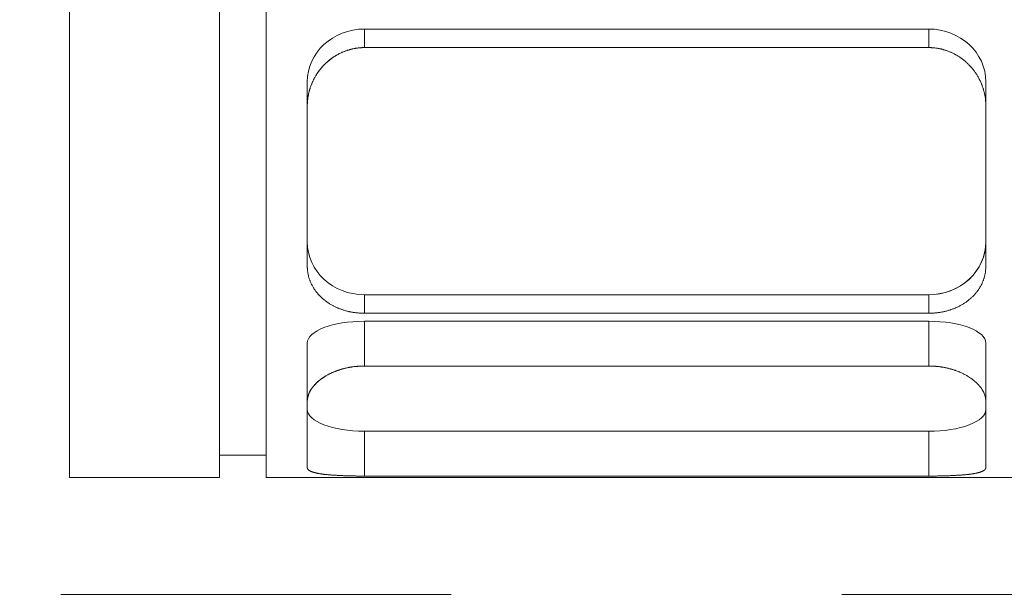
# Model space of a CAD drawing. Header units: millimetres. Extents: x 1985 to 3728, y -346 to 214.
# Tile 9 of 17: x 3577 to 3593, y 59 to 68. Entities that reach past the tile are written whole.
import ezdxf

# ---------------------------------------------------------------- set-up
doc = ezdxf.new("R2010")
doc.units = ezdxf.units.MM
doc.linetypes.add('CENTER', pattern=[50.8, 31.75, -6.35, 6.35, -6.35])
doc.layers.add('图层2', color=3, linetype='CENTER', lineweight=13)
doc.layers.add('图层7', color=4, linetype='Continuous', lineweight=13)

msp = doc.modelspace()

# ---------------------------------------------------------------- linework, layer by layer
at = {"layer": '图层2'}
msp.add_line((3031.171, 58.714), (3673.071, 58.714), dxfattribs=at)
at = {"layer": '图层7'}
for p, q in [((3577.412, 75.814), (3577.412, 60.614)), ((3579.853, 75.814), (3579.853, 60.614)), ((3580.613, 60.614), (3580.613, 75.814)), ((3591.381, 67.909), (3582.208, 67.909)), ((3582.208, 67.608), (3582.208, 67.909)), ((3591.381, 67.608), (3591.381, 67.909)), ((3591.381, 67.608), (3582.208, 67.608)), ((3581.28, 66.659), (3581.28, 67.051)), ((3592.31, 66.659), (3592.31, 67.051)), ((3581.28, 66.659), (3581.28, 64.054)), ((3592.31, 64.054), (3592.31, 66.659)), ((3582.208, 63.588), (3591.381, 63.588)), ((3582.208, 63.287), (3582.208, 63.588)), ((3591.381, 63.287), (3591.381, 63.588)), ((3582.208, 63.287), (3591.381, 63.287)), ((3591.381, 63.157), (3582.208, 63.157)), ((3582.208, 62.428), (3582.208, 63.157)), ((3591.381, 62.428), (3591.381, 63.157)), ((3581.28, 61.854), (3581.28, 62.801)), ((3592.31, 61.854), (3592.31, 62.801)), ((3591.381, 62.428), (3582.208, 62.428)), ((3581.28, 61.854), (3581.28, 60.775)), ((3592.31, 60.775), (3592.31, 61.854)), ((3582.208, 61.367), (3591.381, 61.367)), ((3582.208, 60.639), (3582.208, 61.367)), ((3591.381, 60.639), (3591.381, 61.367)), ((3579.853, 60.976), (3580.613, 60.976)), ((3577.412, 60.614), (3579.853, 60.614)), ((3580.613, 60.614), (3606.613, 60.614)), ((3582.208, 60.639), (3591.381, 60.639))]:
    msp.add_line(p, q, dxfattribs=at)
for points in [[(3582.208, 67.608), (3582.202, 67.608), (3582.189, 67.607), (3582.175, 67.607), (3582.169, 67.607), (3582.162, 67.606), (3582.149, 67.606), (3582.135, 67.605), (3582.122, 67.603), (3582.108, 67.602), (3582.095, 67.6), (3582.088, 67.599), (3582.081, 67.598), (3582.068, 67.596), (3582.054, 67.594), (3582.041, 67.592), (3582.027, 67.589), (3582.014, 67.586), (3582.007, 67.585), (3582, 67.583), (3581.987, 67.58), (3581.974, 67.576), (3581.967, 67.574), (3581.96, 67.572), (3581.947, 67.568), (3581.934, 67.564), (3581.927, 67.562), (3581.921, 67.56), (3581.907, 67.555), (3581.894, 67.55), (3581.881, 67.545), (3581.868, 67.54), (3581.856, 67.535), (3581.849, 67.532), (3581.843, 67.529), (3581.83, 67.523), (3581.817, 67.517), (3581.805, 67.511), (3581.793, 67.505), (3581.78, 67.498), (3581.774, 67.495), (3581.768, 67.492), (3581.756, 67.485), (3581.744, 67.478), (3581.732, 67.471), (3581.721, 67.463), (3581.709, 67.456), (3581.703, 67.452), (3581.698, 67.448), (3581.686, 67.44), (3581.675, 67.432), (3581.664, 67.424), (3581.653, 67.416), (3581.642, 67.407), (3581.637, 67.403), (3581.632, 67.399), (3581.621, 67.39), (3581.611, 67.381), (3581.601, 67.372), (3581.591, 67.363), (3581.581, 67.354), (3581.577, 67.35), (3581.572, 67.345), (3581.563, 67.336), (3581.553, 67.326), (3581.549, 67.322), (3581.544, 67.317), (3581.535, 67.307), (3581.526, 67.297), (3581.522, 67.293), (3581.517, 67.287), (3581.509, 67.277), (3581.5, 67.267), (3581.492, 67.257), (3581.483, 67.246), (3581.475, 67.235), (3581.471, 67.23), (3581.467, 67.224), (3581.459, 67.213), (3581.451, 67.202), (3581.443, 67.191), (3581.436, 67.179), (3581.428, 67.168), (3581.425, 67.162), (3581.421, 67.156), (3581.414, 67.144), (3581.407, 67.132), (3581.4, 67.12), (3581.394, 67.108), (3581.387, 67.096), (3581.384, 67.09), (3581.381, 67.084), (3581.375, 67.071), (3581.369, 67.059), (3581.363, 67.046), (3581.358, 67.034), (3581.352, 67.021), (3581.35, 67.014), (3581.347, 67.008), (3581.342, 66.995), (3581.337, 66.982), (3581.333, 66.969), (3581.328, 66.956), (3581.324, 66.943), (3581.322, 66.936), (3581.32, 66.93), (3581.316, 66.917), (3581.312, 66.903), (3581.311, 66.897), (3581.309, 66.89), (3581.306, 66.877), (3581.302, 66.864), (3581.301, 66.857), (3581.3, 66.85), (3581.297, 66.837), (3581.294, 66.824), (3581.292, 66.81), (3581.29, 66.797), (3581.288, 66.784), (3581.287, 66.777), (3581.286, 66.77), (3581.285, 66.757), (3581.284, 66.744), (3581.283, 66.731), (3581.282, 66.718), (3581.281, 66.705), (3581.281, 66.698), (3581.28, 66.691), (3581.28, 66.678), (3581.28, 66.666), (3581.28, 66.659)], [(3581.797, 67.507), (3581.82, 67.519), (3581.866, 67.539), (3581.913, 67.557), (3581.937, 67.565)], [(3581.937, 67.565), (3581.947, 67.568), (3581.967, 67.574), (3581.986, 67.579), (3581.996, 67.582)], [(3581.996, 67.582), (3582.007, 67.584), (3582.027, 67.589), (3582.048, 67.593), (3582.058, 67.595)], [(3582.058, 67.595), (3582.066, 67.596), (3582.082, 67.599), (3582.097, 67.601), (3582.105, 67.602)], [(3582.105, 67.602), (3582.123, 67.603), (3582.157, 67.606), (3582.191, 67.607), (3582.208, 67.608)], [(3591.381, 67.608), (3591.388, 67.608), (3591.401, 67.607), (3591.415, 67.607), (3591.421, 67.607), (3591.428, 67.606), (3591.441, 67.606), (3591.455, 67.605), (3591.468, 67.603), (3591.481, 67.602), (3591.495, 67.6), (3591.502, 67.599), (3591.508, 67.598), (3591.522, 67.596), (3591.535, 67.594), (3591.549, 67.592), (3591.562, 67.589), (3591.576, 67.586), (3591.583, 67.585), (3591.589, 67.583), (3591.603, 67.58), (3591.616, 67.576), (3591.623, 67.574), (3591.63, 67.572), (3591.643, 67.568), (3591.656, 67.564), (3591.663, 67.562), (3591.669, 67.56), (3591.682, 67.555), (3591.695, 67.55), (3591.708, 67.545), (3591.721, 67.54), (3591.734, 67.535), (3591.741, 67.532), (3591.747, 67.529), (3591.76, 67.523), (3591.772, 67.517), (3591.785, 67.511), (3591.797, 67.505), (3591.81, 67.498), (3591.816, 67.495), (3591.822, 67.492), (3591.834, 67.485), (3591.846, 67.478), (3591.858, 67.471), (3591.869, 67.463), (3591.881, 67.456), (3591.887, 67.452), (3591.892, 67.448), (3591.904, 67.44), (3591.915, 67.432), (3591.926, 67.424), (3591.937, 67.416), (3591.947, 67.407), (3591.953, 67.403), (3591.958, 67.399), (3591.968, 67.39), (3591.979, 67.381), (3591.989, 67.372), (3591.999, 67.363), (3592.008, 67.354), (3592.013, 67.35), (3592.018, 67.345), (3592.027, 67.336), (3592.036, 67.326), (3592.041, 67.322), (3592.046, 67.317), (3592.055, 67.307), (3592.064, 67.297), (3592.068, 67.293), (3592.072, 67.287), (3592.081, 67.277), (3592.09, 67.267), (3592.098, 67.257), (3592.107, 67.246), (3592.115, 67.235), (3592.119, 67.23), (3592.123, 67.224), (3592.131, 67.213), (3592.139, 67.202), (3592.146, 67.191), (3592.154, 67.179), (3592.161, 67.168), (3592.165, 67.162), (3592.169, 67.156), (3592.176, 67.144), (3592.183, 67.132), (3592.19, 67.12), (3592.196, 67.108), (3592.203, 67.096), (3592.206, 67.09), (3592.209, 67.084), (3592.215, 67.071), (3592.221, 67.059), (3592.227, 67.046), (3592.232, 67.034), (3592.238, 67.021), (3592.24, 67.014), (3592.243, 67.008), (3592.248, 66.995), (3592.253, 66.982), (3592.257, 66.969), (3592.262, 66.956), (3592.266, 66.943), (3592.268, 66.936), (3592.27, 66.93), (3592.274, 66.917), (3592.277, 66.903), (3592.279, 66.897), (3592.281, 66.89), (3592.284, 66.877), (3592.287, 66.864), (3592.289, 66.857), (3592.29, 66.85), (3592.293, 66.837), (3592.295, 66.824), (3592.298, 66.81), (3592.3, 66.797), (3592.302, 66.784), (3592.303, 66.777), (3592.303, 66.77), (3592.305, 66.757), (3592.306, 66.744), (3592.307, 66.731), (3592.308, 66.718), (3592.309, 66.705), (3592.309, 66.698), (3592.309, 66.691), (3592.31, 66.678), (3592.31, 66.666), (3592.31, 66.659)], [(3592.31, 66.659), (3592.31, 66.666), (3592.31, 66.678), (3592.309, 66.691), (3592.309, 66.698), (3592.309, 66.705), (3592.308, 66.718), (3592.307, 66.731), (3592.306, 66.744), (3592.305, 66.757), (3592.303, 66.77), (3592.303, 66.777), (3592.302, 66.784), (3592.3, 66.797), (3592.298, 66.81), (3592.295, 66.824), (3592.293, 66.837), (3592.29, 66.85), (3592.289, 66.857), (3592.287, 66.864), (3592.284, 66.877), (3592.281, 66.89), (3592.279, 66.897), (3592.277, 66.903), (3592.274, 66.917), (3592.27, 66.93), (3592.268, 66.936), (3592.266, 66.943), (3592.262, 66.956), (3592.257, 66.969), (3592.253, 66.982), (3592.248, 66.995), (3592.243, 67.008), (3592.24, 67.014), (3592.238, 67.021), (3592.232, 67.034), (3592.227, 67.046), (3592.221, 67.059), (3592.215, 67.071), (3592.209, 67.084), (3592.206, 67.09), (3592.203, 67.096), (3592.196, 67.108), (3592.19, 67.12), (3592.183, 67.132), (3592.176, 67.144), (3592.169, 67.156), (3592.165, 67.162), (3592.161, 67.168), (3592.154, 67.179), (3592.146, 67.191), (3592.139, 67.202), (3592.131, 67.213), (3592.123, 67.224), (3592.119, 67.23), (3592.115, 67.235), (3592.107, 67.246), (3592.098, 67.257), (3592.09, 67.267), (3592.081, 67.277), (3592.072, 67.287), (3592.068, 67.293), (3592.064, 67.297), (3592.055, 67.307), (3592.046, 67.317), (3592.041, 67.322), (3592.036, 67.326), (3592.027, 67.336), (3592.018, 67.345), (3592.013, 67.35), (3592.008, 67.354), (3591.999, 67.363), (3591.989, 67.372), (3591.979, 67.381), (3591.968, 67.39), (3591.958, 67.399), (3591.953, 67.403), (3591.947, 67.407), (3591.937, 67.416), (3591.926, 67.424), (3591.915, 67.432), (3591.904, 67.44), (3591.892, 67.448), (3591.887, 67.452), (3591.881, 67.456), (3591.869, 67.463), (3591.858, 67.471), (3591.846, 67.478), (3591.834, 67.485), (3591.822, 67.492), (3591.816, 67.495), (3591.81, 67.498), (3591.797, 67.505), (3591.785, 67.511), (3591.772, 67.517), (3591.76, 67.523), (3591.747, 67.529), (3591.741, 67.532), (3591.734, 67.535), (3591.721, 67.54), (3591.708, 67.545), (3591.695, 67.55), (3591.682, 67.555), (3591.669, 67.56), (3591.663, 67.562), (3591.656, 67.564), (3591.643, 67.568), (3591.63, 67.572), (3591.623, 67.574), (3591.616, 67.576), (3591.603, 67.58), (3591.589, 67.583), (3591.583, 67.585), (3591.576, 67.586), (3591.562, 67.589), (3591.549, 67.592), (3591.535, 67.594), (3591.522, 67.596), (3591.508, 67.598), (3591.502, 67.599), (3591.495, 67.6), (3591.481, 67.602), (3591.468, 67.603), (3591.455, 67.605), (3591.441, 67.606), (3591.428, 67.606), (3591.421, 67.607), (3591.415, 67.607), (3591.401, 67.607), (3591.388, 67.608), (3591.381, 67.608)], [(3581.614, 67.383), (3581.633, 67.4), (3581.674, 67.432), (3581.717, 67.461), (3581.74, 67.475)], [(3581.74, 67.475), (3581.749, 67.481), (3581.768, 67.492), (3581.787, 67.502), (3581.797, 67.507)], [(3581.368, 67.057), (3581.371, 67.063), (3581.377, 67.075), (3581.382, 67.086), (3581.385, 67.092), (3581.388, 67.098), (3581.394, 67.109), (3581.4, 67.121), (3581.407, 67.132), (3581.413, 67.143), (3581.42, 67.154), (3581.423, 67.16), (3581.427, 67.165), (3581.434, 67.176), (3581.441, 67.187), (3581.448, 67.198), (3581.455, 67.208), (3581.463, 67.219), (3581.466, 67.224), (3581.47, 67.229), (3581.478, 67.239), (3581.486, 67.249), (3581.49, 67.254)], [(3581.49, 67.254), (3581.509, 67.277), (3581.549, 67.322), (3581.591, 67.363), (3581.614, 67.383)], [(3581.289, 66.792), (3581.29, 66.798), (3581.292, 66.811), (3581.294, 66.823), (3581.295, 66.829), (3581.297, 66.835), (3581.299, 66.848), (3581.302, 66.86), (3581.305, 66.873), (3581.308, 66.885), (3581.311, 66.898), (3581.312, 66.904), (3581.314, 66.91), (3581.318, 66.923), (3581.321, 66.935), (3581.325, 66.947), (3581.329, 66.959), (3581.333, 66.972), (3581.336, 66.978), (3581.338, 66.984), (3581.342, 66.996), (3581.347, 67.008), (3581.349, 67.014)], [(3581.349, 67.014), (3581.35, 67.014), (3581.35, 67.014), (3581.35, 67.015), (3581.35, 67.015)], [(3581.35, 67.015), (3581.353, 67.022), (3581.359, 67.036), (3581.365, 67.05), (3581.368, 67.057)], [(3581.28, 66.681), (3581.281, 66.699), (3581.283, 66.736), (3581.287, 66.773), (3581.289, 66.792)], [(3581.28, 66.659), (3581.28, 66.663), (3581.28, 66.67), (3581.28, 66.677), (3581.28, 66.681)], [(3582.208, 63.287), (3582.202, 63.287), (3582.189, 63.287), (3582.175, 63.287), (3582.169, 63.287), (3582.162, 63.288), (3582.149, 63.288), (3582.135, 63.289), (3582.122, 63.29), (3582.108, 63.291), (3582.095, 63.292), (3582.088, 63.293), (3582.081, 63.294), (3582.068, 63.295), (3582.054, 63.297), (3582.041, 63.299), (3582.027, 63.301), (3582.014, 63.303), (3582.007, 63.304), (3582, 63.306), (3581.987, 63.308), (3581.974, 63.311), (3581.967, 63.312), (3581.96, 63.314), (3581.947, 63.317), (3581.934, 63.32), (3581.927, 63.322), (3581.921, 63.323), (3581.907, 63.327), (3581.894, 63.331), (3581.881, 63.334), (3581.868, 63.338), (3581.856, 63.343), (3581.849, 63.345), (3581.843, 63.347), (3581.83, 63.351), (3581.817, 63.356), (3581.805, 63.361), (3581.793, 63.366), (3581.78, 63.371), (3581.774, 63.373), (3581.768, 63.376), (3581.756, 63.381), (3581.744, 63.387), (3581.732, 63.392), (3581.721, 63.398), (3581.709, 63.404), (3581.703, 63.407), (3581.698, 63.41), (3581.686, 63.416), (3581.675, 63.422), (3581.664, 63.429), (3581.653, 63.435), (3581.642, 63.442), (3581.637, 63.445), (3581.632, 63.448), (3581.621, 63.455), (3581.611, 63.462), (3581.601, 63.469), (3581.591, 63.476), (3581.581, 63.483), (3581.577, 63.487), (3581.572, 63.49), (3581.563, 63.498), (3581.553, 63.505), (3581.549, 63.509), (3581.544, 63.513), (3581.535, 63.52), (3581.526, 63.528), (3581.522, 63.532), (3581.517, 63.536), (3581.509, 63.544), (3581.5, 63.552), (3581.492, 63.561), (3581.483, 63.569), (3581.475, 63.578), (3581.471, 63.582), (3581.467, 63.586), (3581.459, 63.595), (3581.451, 63.604), (3581.443, 63.613), (3581.436, 63.622), (3581.428, 63.632), (3581.425, 63.636), (3581.421, 63.641), (3581.414, 63.651), (3581.407, 63.66), (3581.4, 63.67), (3581.394, 63.68), (3581.387, 63.69), (3581.384, 63.695), (3581.381, 63.7), (3581.375, 63.71), (3581.369, 63.72), (3581.363, 63.73), (3581.358, 63.741), (3581.352, 63.751), (3581.35, 63.756), (3581.347, 63.762), (3581.342, 63.772), (3581.337, 63.783), (3581.333, 63.794), (3581.328, 63.804), (3581.324, 63.815), (3581.322, 63.821), (3581.32, 63.826), (3581.316, 63.837), (3581.312, 63.848), (3581.311, 63.854), (3581.309, 63.859), (3581.306, 63.87), (3581.302, 63.881), (3581.301, 63.887), (3581.3, 63.892), (3581.297, 63.903), (3581.294, 63.915), (3581.292, 63.926), (3581.29, 63.937), (3581.288, 63.948), (3581.287, 63.954), (3581.286, 63.959), (3581.285, 63.971), (3581.284, 63.982), (3581.283, 63.993), (3581.282, 64.004), (3581.281, 64.015), (3581.281, 64.021), (3581.28, 64.026), (3581.28, 64.037), (3581.28, 64.048), (3581.28, 64.054)], [(3581.28, 64.054), (3581.28, 64.048), (3581.28, 64.037), (3581.28, 64.026), (3581.281, 64.021), (3581.281, 64.015), (3581.282, 64.004), (3581.283, 63.993), (3581.284, 63.982), (3581.285, 63.971), (3581.286, 63.959), (3581.287, 63.954), (3581.288, 63.948), (3581.29, 63.937), (3581.292, 63.926), (3581.294, 63.915), (3581.297, 63.903), (3581.3, 63.892), (3581.301, 63.887), (3581.302, 63.881), (3581.306, 63.87), (3581.309, 63.859), (3581.311, 63.854), (3581.312, 63.848), (3581.316, 63.837), (3581.32, 63.826), (3581.322, 63.821), (3581.324, 63.815), (3581.328, 63.804), (3581.333, 63.794), (3581.337, 63.783), (3581.342, 63.772), (3581.347, 63.762), (3581.35, 63.756), (3581.352, 63.751), (3581.358, 63.741), (3581.363, 63.73), (3581.369, 63.72), (3581.375, 63.71), (3581.381, 63.7), (3581.384, 63.695), (3581.387, 63.69), (3581.394, 63.68), (3581.4, 63.67), (3581.407, 63.66), (3581.414, 63.651), (3581.421, 63.641), (3581.425, 63.636), (3581.428, 63.632), (3581.436, 63.622), (3581.443, 63.613), (3581.451, 63.604), (3581.459, 63.595), (3581.467, 63.586), (3581.471, 63.582), (3581.475, 63.578), (3581.483, 63.569), (3581.492, 63.561), (3581.5, 63.552), (3581.509, 63.544), (3581.517, 63.536), (3581.522, 63.532), (3581.526, 63.528), (3581.535, 63.52), (3581.544, 63.513), (3581.549, 63.509), (3581.553, 63.505), (3581.563, 63.498), (3581.572, 63.49), (3581.577, 63.487), (3581.581, 63.483), (3581.591, 63.476), (3581.601, 63.469), (3581.611, 63.462), (3581.621, 63.455), (3581.632, 63.448), (3581.637, 63.445), (3581.642, 63.442), (3581.653, 63.435), (3581.664, 63.429), (3581.675, 63.422), (3581.686, 63.416), (3581.698, 63.41), (3581.703, 63.407), (3581.709, 63.404), (3581.721, 63.398), (3581.732, 63.392), (3581.744, 63.387), (3581.756, 63.381), (3581.768, 63.376), (3581.774, 63.373), (3581.78, 63.371), (3581.793, 63.366), (3581.805, 63.361), (3581.817, 63.356), (3581.83, 63.351), (3581.843, 63.347), (3581.849, 63.345), (3581.856, 63.343), (3581.868, 63.338), (3581.881, 63.334), (3581.894, 63.331), (3581.907, 63.327), (3581.921, 63.323), (3581.927, 63.322), (3581.934, 63.32), (3581.947, 63.317), (3581.96, 63.314), (3581.967, 63.312), (3581.974, 63.311), (3581.987, 63.308), (3582, 63.306), (3582.007, 63.304), (3582.014, 63.303), (3582.027, 63.301), (3582.041, 63.299), (3582.054, 63.297), (3582.068, 63.295), (3582.081, 63.294), (3582.088, 63.293), (3582.095, 63.292), (3582.108, 63.291), (3582.122, 63.29), (3582.135, 63.289), (3582.149, 63.288), (3582.162, 63.288), (3582.169, 63.287), (3582.175, 63.287), (3582.189, 63.287), (3582.202, 63.287), (3582.208, 63.287)], [(3592.31, 64.054), (3592.31, 64.048), (3592.31, 64.037), (3592.309, 64.026), (3592.309, 64.021), (3592.309, 64.015), (3592.308, 64.004), (3592.307, 63.993), (3592.306, 63.982), (3592.305, 63.971), (3592.303, 63.959), (3592.303, 63.954), (3592.302, 63.948), (3592.3, 63.937), (3592.298, 63.926), (3592.295, 63.915), (3592.293, 63.903), (3592.29, 63.892), (3592.289, 63.887), (3592.287, 63.881), (3592.284, 63.87), (3592.281, 63.859), (3592.279, 63.854), (3592.277, 63.848), (3592.274, 63.837), (3592.27, 63.826), (3592.268, 63.821), (3592.266, 63.815), (3592.262, 63.804), (3592.257, 63.794), (3592.253, 63.783), (3592.248, 63.772), (3592.243, 63.762), (3592.24, 63.756), (3592.238, 63.751), (3592.232, 63.741), (3592.227, 63.73), (3592.221, 63.72), (3592.215, 63.71), (3592.209, 63.7), (3592.206, 63.695), (3592.203, 63.69), (3592.196, 63.68), (3592.19, 63.67), (3592.183, 63.66), (3592.176, 63.651), (3592.169, 63.641), (3592.165, 63.636), (3592.161, 63.632), (3592.154, 63.622), (3592.146, 63.613), (3592.139, 63.604), (3592.131, 63.595), (3592.123, 63.586), (3592.119, 63.582), (3592.115, 63.578), (3592.107, 63.569), (3592.098, 63.561), (3592.09, 63.552), (3592.081, 63.544), (3592.072, 63.536), (3592.068, 63.532), (3592.064, 63.528), (3592.055, 63.52), (3592.046, 63.513), (3592.041, 63.509), (3592.036, 63.505), (3592.027, 63.498), (3592.018, 63.49), (3592.013, 63.487), (3592.008, 63.483), (3591.999, 63.476), (3591.989, 63.469), (3591.979, 63.462), (3591.968, 63.455), (3591.958, 63.448), (3591.953, 63.445), (3591.947, 63.442), (3591.937, 63.435), (3591.926, 63.429), (3591.915, 63.422), (3591.904, 63.416), (3591.892, 63.41), (3591.887, 63.407), (3591.881, 63.404), (3591.869, 63.398), (3591.858, 63.392), (3591.846, 63.387), (3591.834, 63.381), (3591.822, 63.376), (3591.816, 63.373), (3591.81, 63.371), (3591.797, 63.366), (3591.785, 63.361), (3591.772, 63.356), (3591.76, 63.351), (3591.747, 63.347), (3591.741, 63.345), (3591.734, 63.343), (3591.721, 63.338), (3591.708, 63.334), (3591.695, 63.331), (3591.682, 63.327), (3591.669, 63.323), (3591.663, 63.322), (3591.656, 63.32), (3591.643, 63.317), (3591.63, 63.314), (3591.623, 63.312), (3591.616, 63.311), (3591.603, 63.308), (3591.589, 63.306), (3591.583, 63.304), (3591.576, 63.303), (3591.562, 63.301), (3591.549, 63.299), (3591.535, 63.297), (3591.522, 63.295), (3591.508, 63.294), (3591.502, 63.293), (3591.495, 63.292), (3591.481, 63.291), (3591.468, 63.29), (3591.455, 63.289), (3591.441, 63.288), (3591.428, 63.288), (3591.421, 63.287), (3591.415, 63.287), (3591.401, 63.287), (3591.388, 63.287), (3591.381, 63.287)], [(3591.381, 63.287), (3591.388, 63.287), (3591.401, 63.287), (3591.415, 63.287), (3591.421, 63.287), (3591.428, 63.288), (3591.441, 63.288), (3591.455, 63.289), (3591.468, 63.29), (3591.481, 63.291), (3591.495, 63.292), (3591.502, 63.293), (3591.508, 63.294), (3591.522, 63.295), (3591.535, 63.297), (3591.549, 63.299), (3591.562, 63.301), (3591.576, 63.303), (3591.583, 63.304), (3591.589, 63.306), (3591.603, 63.308), (3591.616, 63.311), (3591.623, 63.312), (3591.63, 63.314), (3591.643, 63.317), (3591.656, 63.32), (3591.663, 63.322), (3591.669, 63.323), (3591.682, 63.327), (3591.695, 63.331), (3591.708, 63.334), (3591.721, 63.338), (3591.734, 63.343), (3591.741, 63.345), (3591.747, 63.347), (3591.76, 63.351), (3591.772, 63.356), (3591.785, 63.361), (3591.797, 63.366), (3591.81, 63.371), (3591.816, 63.373), (3591.822, 63.376), (3591.834, 63.381), (3591.846, 63.387), (3591.858, 63.392), (3591.869, 63.398), (3591.881, 63.404), (3591.887, 63.407), (3591.892, 63.41), (3591.904, 63.416), (3591.915, 63.422), (3591.926, 63.429), (3591.937, 63.435), (3591.947, 63.442), (3591.953, 63.445), (3591.958, 63.448), (3591.968, 63.455), (3591.979, 63.462), (3591.989, 63.469), (3591.999, 63.476), (3592.008, 63.483), (3592.013, 63.487), (3592.018, 63.49), (3592.027, 63.498), (3592.036, 63.505), (3592.041, 63.509), (3592.046, 63.513), (3592.055, 63.52), (3592.064, 63.528), (3592.068, 63.532), (3592.072, 63.536), (3592.081, 63.544), (3592.09, 63.552), (3592.098, 63.561), (3592.107, 63.569), (3592.115, 63.578), (3592.119, 63.582), (3592.123, 63.586), (3592.131, 63.595), (3592.139, 63.604), (3592.146, 63.613), (3592.154, 63.622), (3592.161, 63.632), (3592.165, 63.636), (3592.169, 63.641), (3592.176, 63.651), (3592.183, 63.66), (3592.19, 63.67), (3592.196, 63.68), (3592.203, 63.69), (3592.206, 63.695), (3592.209, 63.7), (3592.215, 63.71), (3592.221, 63.72), (3592.227, 63.73), (3592.232, 63.741), (3592.238, 63.751), (3592.24, 63.756), (3592.243, 63.762), (3592.248, 63.772), (3592.253, 63.783), (3592.257, 63.794), (3592.262, 63.804), (3592.266, 63.815), (3592.268, 63.821), (3592.27, 63.826), (3592.274, 63.837), (3592.277, 63.848), (3592.279, 63.854), (3592.281, 63.859), (3592.284, 63.87), (3592.287, 63.881), (3592.289, 63.887), (3592.29, 63.892), (3592.293, 63.903), (3592.295, 63.915), (3592.298, 63.926), (3592.3, 63.937), (3592.302, 63.948), (3592.303, 63.954), (3592.303, 63.959), (3592.305, 63.971), (3592.306, 63.982), (3592.307, 63.993), (3592.308, 64.004), (3592.309, 64.015), (3592.309, 64.021), (3592.309, 64.026), (3592.31, 64.037), (3592.31, 64.048), (3592.31, 64.054)], [(3582.208, 62.428), (3582.202, 62.428), (3582.189, 62.428), (3582.175, 62.428), (3582.169, 62.428), (3582.162, 62.428), (3582.149, 62.427), (3582.135, 62.427), (3582.122, 62.426), (3582.108, 62.425), (3582.095, 62.424), (3582.088, 62.423), (3582.081, 62.423), (3582.068, 62.421), (3582.054, 62.42), (3582.041, 62.418), (3582.027, 62.416), (3582.014, 62.414), (3582.007, 62.413), (3582, 62.412), (3581.987, 62.41), (3581.974, 62.408), (3581.967, 62.407), (3581.96, 62.406), (3581.947, 62.403), (3581.934, 62.4), (3581.927, 62.399), (3581.921, 62.397), (3581.907, 62.395), (3581.894, 62.391), (3581.881, 62.388), (3581.868, 62.385), (3581.856, 62.381), (3581.849, 62.38), (3581.843, 62.378), (3581.83, 62.374), (3581.817, 62.37), (3581.805, 62.366), (3581.793, 62.362), (3581.78, 62.358), (3581.774, 62.356), (3581.768, 62.354), (3581.756, 62.349), (3581.744, 62.345), (3581.732, 62.34), (3581.721, 62.335), (3581.709, 62.331), (3581.703, 62.328), (3581.698, 62.326), (3581.686, 62.321), (3581.675, 62.316), (3581.664, 62.311), (3581.653, 62.305), (3581.642, 62.3), (3581.637, 62.297), (3581.632, 62.295), (3581.621, 62.289), (3581.611, 62.284), (3581.601, 62.278), (3581.591, 62.272), (3581.581, 62.267), (3581.577, 62.264), (3581.572, 62.261), (3581.563, 62.255), (3581.553, 62.249), (3581.549, 62.246), (3581.544, 62.243), (3581.535, 62.237), (3581.526, 62.231), (3581.522, 62.228), (3581.517, 62.225), (3581.509, 62.219), (3581.5, 62.212), (3581.492, 62.206), (3581.483, 62.199), (3581.475, 62.193), (3581.471, 62.189), (3581.467, 62.186), (3581.459, 62.179), (3581.451, 62.173), (3581.443, 62.166), (3581.436, 62.159), (3581.428, 62.152), (3581.425, 62.148), (3581.421, 62.144), (3581.414, 62.137), (3581.407, 62.13), (3581.4, 62.123), (3581.394, 62.115), (3581.387, 62.108), (3581.384, 62.104), (3581.381, 62.101), (3581.375, 62.093), (3581.369, 62.086), (3581.363, 62.078), (3581.358, 62.071), (3581.352, 62.063), (3581.35, 62.059), (3581.347, 62.055), (3581.342, 62.048), (3581.337, 62.04), (3581.333, 62.033), (3581.328, 62.025), (3581.324, 62.017), (3581.322, 62.013), (3581.32, 62.009), (3581.316, 62.002), (3581.312, 61.994), (3581.311, 61.99), (3581.309, 61.986), (3581.306, 61.979), (3581.302, 61.971), (3581.301, 61.967), (3581.3, 61.963), (3581.297, 61.955), (3581.294, 61.948), (3581.292, 61.94), (3581.29, 61.932), (3581.288, 61.925), (3581.287, 61.921), (3581.286, 61.917), (3581.285, 61.91), (3581.284, 61.902), (3581.283, 61.895), (3581.282, 61.887), (3581.281, 61.88), (3581.281, 61.876), (3581.28, 61.873), (3581.28, 61.865), (3581.28, 61.858), (3581.28, 61.854)], [(3582.058, 62.42), (3582.066, 62.421), (3582.081, 62.423), (3582.097, 62.424), (3582.104, 62.425)], [(3582.104, 62.425), (3582.114, 62.425), (3582.134, 62.426), (3582.154, 62.427), (3582.164, 62.428)], [(3582.164, 62.428), (3582.171, 62.428), (3582.186, 62.428), (3582.201, 62.428), (3582.208, 62.428)], [(3591.381, 62.428), (3591.388, 62.428), (3591.401, 62.428), (3591.415, 62.428), (3591.421, 62.428), (3591.428, 62.428), (3591.441, 62.427), (3591.455, 62.427), (3591.468, 62.426), (3591.481, 62.425), (3591.495, 62.424), (3591.502, 62.423), (3591.508, 62.423), (3591.522, 62.421), (3591.535, 62.42), (3591.549, 62.418), (3591.562, 62.416), (3591.576, 62.414), (3591.583, 62.413), (3591.589, 62.412), (3591.603, 62.41), (3591.616, 62.408), (3591.623, 62.407), (3591.63, 62.406), (3591.643, 62.403), (3591.656, 62.4), (3591.663, 62.399), (3591.669, 62.397), (3591.682, 62.395), (3591.695, 62.391), (3591.708, 62.388), (3591.721, 62.385), (3591.734, 62.381), (3591.741, 62.38), (3591.747, 62.378), (3591.76, 62.374), (3591.772, 62.37), (3591.785, 62.366), (3591.797, 62.362), (3591.81, 62.358), (3591.816, 62.356), (3591.822, 62.354), (3591.834, 62.349), (3591.846, 62.345), (3591.858, 62.34), (3591.869, 62.335), (3591.881, 62.331), (3591.887, 62.328), (3591.892, 62.326), (3591.904, 62.321), (3591.915, 62.316), (3591.926, 62.311), (3591.937, 62.305), (3591.947, 62.3), (3591.953, 62.297), (3591.958, 62.295), (3591.968, 62.289), (3591.979, 62.284), (3591.989, 62.278), (3591.999, 62.272), (3592.008, 62.267), (3592.013, 62.264), (3592.018, 62.261), (3592.027, 62.255), (3592.036, 62.249), (3592.041, 62.246), (3592.046, 62.243), (3592.055, 62.237), (3592.064, 62.231), (3592.068, 62.228), (3592.072, 62.225), (3592.081, 62.219), (3592.09, 62.212), (3592.098, 62.206), (3592.107, 62.199), (3592.115, 62.193), (3592.119, 62.189), (3592.123, 62.186), (3592.131, 62.179), (3592.139, 62.173), (3592.146, 62.166), (3592.154, 62.159), (3592.161, 62.152), (3592.165, 62.148), (3592.169, 62.144), (3592.176, 62.137), (3592.183, 62.13), (3592.19, 62.123), (3592.196, 62.115), (3592.203, 62.108), (3592.206, 62.104), (3592.209, 62.101), (3592.215, 62.093), (3592.221, 62.086), (3592.227, 62.078), (3592.232, 62.071), (3592.238, 62.063), (3592.24, 62.059), (3592.243, 62.055), (3592.248, 62.048), (3592.253, 62.04), (3592.257, 62.033), (3592.262, 62.025), (3592.266, 62.017), (3592.268, 62.013), (3592.27, 62.009), (3592.274, 62.002), (3592.277, 61.994), (3592.279, 61.99), (3592.281, 61.986), (3592.284, 61.979), (3592.287, 61.971), (3592.289, 61.967), (3592.29, 61.963), (3592.293, 61.955), (3592.295, 61.948), (3592.298, 61.94), (3592.3, 61.932), (3592.302, 61.925), (3592.303, 61.921), (3592.303, 61.917), (3592.305, 61.91), (3592.306, 61.902), (3592.307, 61.895), (3592.308, 61.887), (3592.309, 61.88), (3592.309, 61.876), (3592.309, 61.873), (3592.31, 61.865), (3592.31, 61.858), (3592.31, 61.854)], [(3592.31, 61.854), (3592.31, 61.858), (3592.31, 61.865), (3592.309, 61.873), (3592.309, 61.876), (3592.309, 61.88), (3592.308, 61.887), (3592.307, 61.895), (3592.306, 61.902), (3592.305, 61.91), (3592.303, 61.917), (3592.303, 61.921), (3592.302, 61.925), (3592.3, 61.932), (3592.298, 61.94), (3592.295, 61.948), (3592.293, 61.955), (3592.29, 61.963), (3592.289, 61.967), (3592.287, 61.971), (3592.284, 61.979), (3592.281, 61.986), (3592.279, 61.99), (3592.277, 61.994), (3592.274, 62.002), (3592.27, 62.009), (3592.268, 62.013), (3592.266, 62.017), (3592.262, 62.025), (3592.257, 62.033), (3592.253, 62.04), (3592.248, 62.048), (3592.243, 62.055), (3592.24, 62.059), (3592.238, 62.063), (3592.232, 62.071), (3592.227, 62.078), (3592.221, 62.086), (3592.215, 62.093), (3592.209, 62.101), (3592.206, 62.104), (3592.203, 62.108), (3592.196, 62.115), (3592.19, 62.123), (3592.183, 62.13), (3592.176, 62.137), (3592.169, 62.144), (3592.165, 62.148), (3592.161, 62.152), (3592.154, 62.159), (3592.146, 62.166), (3592.139, 62.173), (3592.131, 62.179), (3592.123, 62.186), (3592.119, 62.189), (3592.115, 62.193), (3592.107, 62.199), (3592.098, 62.206), (3592.09, 62.212), (3592.081, 62.219), (3592.072, 62.225), (3592.068, 62.228), (3592.064, 62.231), (3592.055, 62.237), (3592.046, 62.243), (3592.041, 62.246), (3592.036, 62.249), (3592.027, 62.255), (3592.018, 62.261), (3592.013, 62.264), (3592.008, 62.267), (3591.999, 62.272), (3591.989, 62.278), (3591.979, 62.284), (3591.968, 62.289), (3591.958, 62.295), (3591.953, 62.297), (3591.947, 62.3), (3591.937, 62.305), (3591.926, 62.311), (3591.915, 62.316), (3591.904, 62.321), (3591.892, 62.326), (3591.887, 62.328), (3591.881, 62.331), (3591.869, 62.335), (3591.858, 62.34), (3591.846, 62.345), (3591.834, 62.349), (3591.822, 62.354), (3591.816, 62.356), (3591.81, 62.358), (3591.797, 62.362), (3591.785, 62.366), (3591.772, 62.37), (3591.76, 62.374), (3591.747, 62.378), (3591.741, 62.38), (3591.734, 62.381), (3591.721, 62.385), (3591.708, 62.388), (3591.695, 62.391), (3591.682, 62.395), (3591.669, 62.397), (3591.663, 62.399), (3591.656, 62.4), (3591.643, 62.403), (3591.63, 62.406), (3591.623, 62.407), (3591.616, 62.408), (3591.603, 62.41), (3591.589, 62.412), (3591.583, 62.413), (3591.576, 62.414), (3591.562, 62.416), (3591.549, 62.418), (3591.535, 62.42), (3591.522, 62.421), (3591.508, 62.423), (3591.502, 62.423), (3591.495, 62.424), (3591.481, 62.425), (3591.468, 62.426), (3591.455, 62.427), (3591.441, 62.427), (3591.428, 62.428), (3591.421, 62.428), (3591.415, 62.428), (3591.401, 62.428), (3591.388, 62.428), (3591.381, 62.428)], [(3581.552, 62.249), (3581.562, 62.255), (3581.582, 62.267), (3581.603, 62.279), (3581.614, 62.285)], [(3581.614, 62.285), (3581.614, 62.285), (3581.615, 62.286), (3581.616, 62.286), (3581.616, 62.286)], [(3581.616, 62.286), (3581.63, 62.293), (3581.657, 62.307), (3581.686, 62.321), (3581.701, 62.327)], [(3581.701, 62.327), (3581.707, 62.33), (3581.72, 62.335), (3581.733, 62.341), (3581.74, 62.343)], [(3581.74, 62.343), (3581.749, 62.347), (3581.767, 62.353), (3581.786, 62.36), (3581.796, 62.363)], [(3581.796, 62.363), (3581.805, 62.366), (3581.823, 62.372), (3581.842, 62.378), (3581.852, 62.38)], [(3581.852, 62.38), (3581.858, 62.382), (3581.872, 62.386), (3581.886, 62.389), (3581.893, 62.391)], [(3581.893, 62.391), (3581.893, 62.391), (3581.894, 62.391), (3581.894, 62.391), (3581.895, 62.391)], [(3581.895, 62.391), (3581.904, 62.394), (3581.923, 62.398), (3581.942, 62.402), (3581.952, 62.404)], [(3581.952, 62.404), (3581.959, 62.405), (3581.974, 62.408), (3581.989, 62.411), (3581.996, 62.412)], [(3581.996, 62.412), (3582.006, 62.413), (3582.027, 62.416), (3582.048, 62.419), (3582.058, 62.42)], [(3581.368, 62.084), (3581.374, 62.093), (3581.389, 62.11), (3581.404, 62.127), (3581.412, 62.135)], [(3581.412, 62.135), (3581.424, 62.147), (3581.448, 62.17), (3581.474, 62.192), (3581.487, 62.203)], [(3581.487, 62.203), (3581.488, 62.203), (3581.489, 62.204), (3581.489, 62.204), (3581.49, 62.204)], [(3581.49, 62.204), (3581.5, 62.212), (3581.52, 62.227), (3581.541, 62.241), (3581.552, 62.249)], [(3581.289, 61.929), (3581.291, 61.938), (3581.297, 61.956), (3581.304, 61.974), (3581.307, 61.983)], [(3581.307, 61.983), (3581.311, 61.991), (3581.318, 62.007), (3581.327, 62.023), (3581.332, 62.031)], [(3581.332, 62.031), (3581.334, 62.036), (3581.34, 62.045), (3581.346, 62.055), (3581.35, 62.059)], [(3581.35, 62.059), (3581.352, 62.063), (3581.358, 62.072), (3581.364, 62.08), (3581.368, 62.084)], [(3581.35, 62.059), (3581.35, 62.059), (3581.35, 62.059), (3581.35, 62.059), (3581.35, 62.059)], [(3581.28, 61.854), (3581.28, 61.866), (3581.282, 61.891), (3581.286, 61.916), (3581.289, 61.929)], [(3582.208, 60.639), (3582.202, 60.639), (3582.189, 60.639), (3582.175, 60.639), (3582.169, 60.639), (3582.162, 60.639), (3582.149, 60.639), (3582.135, 60.639), (3582.122, 60.639), (3582.108, 60.639), (3582.095, 60.639), (3582.088, 60.639), (3582.081, 60.639), (3582.068, 60.64), (3582.054, 60.64), (3582.041, 60.64), (3582.027, 60.64), (3582.014, 60.64), (3582.007, 60.641), (3582, 60.641), (3581.987, 60.641), (3581.974, 60.641), (3581.967, 60.641), (3581.96, 60.642), (3581.947, 60.642), (3581.934, 60.642), (3581.927, 60.642), (3581.921, 60.643), (3581.907, 60.643), (3581.894, 60.644), (3581.881, 60.644), (3581.868, 60.644), (3581.856, 60.645), (3581.849, 60.645), (3581.843, 60.645), (3581.83, 60.646), (3581.817, 60.646), (3581.805, 60.647), (3581.793, 60.648), (3581.78, 60.648), (3581.774, 60.649), (3581.768, 60.649), (3581.756, 60.65), (3581.744, 60.65), (3581.732, 60.651), (3581.721, 60.652), (3581.709, 60.652), (3581.703, 60.653), (3581.698, 60.653), (3581.686, 60.654), (3581.675, 60.655), (3581.664, 60.656), (3581.653, 60.657), (3581.642, 60.657), (3581.637, 60.658), (3581.632, 60.658), (3581.621, 60.659), (3581.611, 60.66), (3581.601, 60.661), (3581.591, 60.662), (3581.581, 60.663), (3581.577, 60.664), (3581.572, 60.664), (3581.563, 60.665), (3581.553, 60.666), (3581.549, 60.667), (3581.544, 60.668), (3581.535, 60.669), (3581.526, 60.67), (3581.522, 60.671), (3581.517, 60.671), (3581.509, 60.672), (3581.5, 60.674), (3581.492, 60.675), (3581.483, 60.676), (3581.475, 60.678), (3581.471, 60.678), (3581.467, 60.679), (3581.459, 60.681), (3581.451, 60.682), (3581.443, 60.684), (3581.436, 60.685), (3581.428, 60.687), (3581.425, 60.688), (3581.421, 60.688), (3581.414, 60.69), (3581.407, 60.692), (3581.4, 60.694), (3581.394, 60.695), (3581.387, 60.697), (3581.384, 60.698), (3581.381, 60.699), (3581.375, 60.701), (3581.369, 60.703), (3581.363, 60.705), (3581.358, 60.707), (3581.352, 60.709), (3581.35, 60.71), (3581.347, 60.711), (3581.342, 60.713), (3581.337, 60.715), (3581.333, 60.717), (3581.328, 60.719), (3581.324, 60.722), (3581.322, 60.723), (3581.32, 60.724), (3581.316, 60.726), (3581.312, 60.728), (3581.311, 60.73), (3581.309, 60.731), (3581.306, 60.733), (3581.302, 60.735), (3581.301, 60.737), (3581.3, 60.738), (3581.297, 60.74), (3581.294, 60.743), (3581.292, 60.745), (3581.29, 60.748), (3581.288, 60.75), (3581.287, 60.752), (3581.286, 60.753), (3581.285, 60.755), (3581.284, 60.758), (3581.283, 60.761), (3581.282, 60.763), (3581.281, 60.766), (3581.281, 60.767), (3581.28, 60.769), (3581.28, 60.771), (3581.28, 60.774), (3581.28, 60.775)], [(3581.28, 60.775), (3581.28, 60.774), (3581.28, 60.771), (3581.28, 60.769), (3581.281, 60.767), (3581.281, 60.766), (3581.282, 60.763), (3581.283, 60.761), (3581.284, 60.758), (3581.285, 60.755), (3581.286, 60.753), (3581.287, 60.752), (3581.288, 60.75), (3581.29, 60.748), (3581.292, 60.745), (3581.294, 60.743), (3581.297, 60.74), (3581.3, 60.738), (3581.301, 60.737), (3581.302, 60.735), (3581.306, 60.733), (3581.309, 60.731), (3581.311, 60.73), (3581.312, 60.728), (3581.316, 60.726), (3581.32, 60.724), (3581.322, 60.723), (3581.324, 60.722), (3581.328, 60.719), (3581.333, 60.717), (3581.337, 60.715), (3581.342, 60.713), (3581.347, 60.711), (3581.35, 60.71), (3581.352, 60.709), (3581.358, 60.707), (3581.363, 60.705), (3581.369, 60.703), (3581.375, 60.701), (3581.381, 60.699), (3581.384, 60.698), (3581.387, 60.697), (3581.394, 60.695), (3581.4, 60.694), (3581.407, 60.692), (3581.414, 60.69), (3581.421, 60.688), (3581.425, 60.688), (3581.428, 60.687), (3581.436, 60.685), (3581.443, 60.684), (3581.451, 60.682), (3581.459, 60.681), (3581.467, 60.679), (3581.471, 60.678), (3581.475, 60.678), (3581.483, 60.676), (3581.492, 60.675), (3581.5, 60.674), (3581.509, 60.672), (3581.517, 60.671), (3581.522, 60.671), (3581.526, 60.67), (3581.535, 60.669), (3581.544, 60.668), (3581.549, 60.667), (3581.553, 60.666), (3581.563, 60.665), (3581.572, 60.664), (3581.577, 60.664), (3581.581, 60.663), (3581.591, 60.662), (3581.601, 60.661), (3581.611, 60.66), (3581.621, 60.659), (3581.632, 60.658), (3581.637, 60.658), (3581.642, 60.657), (3581.653, 60.657), (3581.664, 60.656), (3581.675, 60.655), (3581.686, 60.654), (3581.698, 60.653), (3581.703, 60.653), (3581.709, 60.652), (3581.721, 60.652), (3581.732, 60.651), (3581.744, 60.65), (3581.756, 60.65), (3581.768, 60.649), (3581.774, 60.649), (3581.78, 60.648), (3581.793, 60.648), (3581.805, 60.647), (3581.817, 60.646), (3581.83, 60.646), (3581.843, 60.645), (3581.849, 60.645), (3581.856, 60.645), (3581.868, 60.644), (3581.881, 60.644), (3581.894, 60.644), (3581.907, 60.643), (3581.921, 60.643), (3581.927, 60.642), (3581.934, 60.642), (3581.947, 60.642), (3581.96, 60.642), (3581.967, 60.641), (3581.974, 60.641), (3581.987, 60.641), (3582, 60.641), (3582.007, 60.641), (3582.014, 60.64), (3582.027, 60.64), (3582.041, 60.64), (3582.054, 60.64), (3582.068, 60.64), (3582.081, 60.639), (3582.088, 60.639), (3582.095, 60.639), (3582.108, 60.639), (3582.122, 60.639), (3582.135, 60.639), (3582.149, 60.639), (3582.162, 60.639), (3582.169, 60.639), (3582.175, 60.639), (3582.189, 60.639), (3582.202, 60.639), (3582.208, 60.639)], [(3592.31, 60.775), (3592.31, 60.774), (3592.31, 60.771), (3592.309, 60.769), (3592.309, 60.767), (3592.309, 60.766), (3592.308, 60.763), (3592.307, 60.761), (3592.306, 60.758), (3592.305, 60.755), (3592.303, 60.753), (3592.303, 60.752), (3592.302, 60.75), (3592.3, 60.748), (3592.298, 60.745), (3592.295, 60.743), (3592.293, 60.74), (3592.29, 60.738), (3592.289, 60.737), (3592.287, 60.735), (3592.284, 60.733), (3592.281, 60.731), (3592.279, 60.73), (3592.277, 60.728), (3592.274, 60.726), (3592.27, 60.724), (3592.268, 60.723), (3592.266, 60.722), (3592.262, 60.719), (3592.257, 60.717), (3592.253, 60.715), (3592.248, 60.713), (3592.243, 60.711), (3592.24, 60.71), (3592.238, 60.709), (3592.232, 60.707), (3592.227, 60.705), (3592.221, 60.703), (3592.215, 60.701), (3592.209, 60.699), (3592.206, 60.698), (3592.203, 60.697), (3592.196, 60.695), (3592.19, 60.694), (3592.183, 60.692), (3592.176, 60.69), (3592.169, 60.688), (3592.165, 60.688), (3592.161, 60.687), (3592.154, 60.685), (3592.146, 60.684), (3592.139, 60.682), (3592.131, 60.681), (3592.123, 60.679), (3592.119, 60.678), (3592.115, 60.678), (3592.107, 60.676), (3592.098, 60.675), (3592.09, 60.674), (3592.081, 60.672), (3592.072, 60.671), (3592.068, 60.671), (3592.064, 60.67), (3592.055, 60.669), (3592.046, 60.668), (3592.041, 60.667), (3592.036, 60.666), (3592.027, 60.665), (3592.018, 60.664), (3592.013, 60.664), (3592.008, 60.663), (3591.999, 60.662), (3591.989, 60.661), (3591.979, 60.66), (3591.968, 60.659), (3591.958, 60.658), (3591.953, 60.658), (3591.947, 60.657), (3591.937, 60.657), (3591.926, 60.656), (3591.915, 60.655), (3591.904, 60.654), (3591.892, 60.653), (3591.887, 60.653), (3591.881, 60.652), (3591.869, 60.652), (3591.858, 60.651), (3591.846, 60.65), (3591.834, 60.65), (3591.822, 60.649), (3591.816, 60.649), (3591.81, 60.648), (3591.797, 60.648), (3591.785, 60.647), (3591.772, 60.646), (3591.76, 60.646), (3591.747, 60.645), (3591.741, 60.645), (3591.734, 60.645), (3591.721, 60.644), (3591.708, 60.644), (3591.695, 60.644), (3591.682, 60.643), (3591.669, 60.643), (3591.663, 60.642), (3591.656, 60.642), (3591.643, 60.642), (3591.63, 60.642), (3591.623, 60.641), (3591.616, 60.641), (3591.603, 60.641), (3591.589, 60.641), (3591.583, 60.641), (3591.576, 60.64), (3591.562, 60.64), (3591.549, 60.64), (3591.535, 60.64), (3591.522, 60.64), (3591.508, 60.639), (3591.502, 60.639), (3591.495, 60.639), (3591.481, 60.639), (3591.468, 60.639), (3591.455, 60.639), (3591.441, 60.639), (3591.428, 60.639), (3591.421, 60.639), (3591.415, 60.639), (3591.401, 60.639), (3591.388, 60.639), (3591.381, 60.639)], [(3591.381, 60.639), (3591.388, 60.639), (3591.401, 60.639), (3591.415, 60.639), (3591.421, 60.639), (3591.428, 60.639), (3591.441, 60.639), (3591.455, 60.639), (3591.468, 60.639), (3591.481, 60.639), (3591.495, 60.639), (3591.502, 60.639), (3591.508, 60.639), (3591.522, 60.64), (3591.535, 60.64), (3591.549, 60.64), (3591.562, 60.64), (3591.576, 60.64), (3591.583, 60.641), (3591.589, 60.641), (3591.603, 60.641), (3591.616, 60.641), (3591.623, 60.641), (3591.63, 60.642), (3591.643, 60.642), (3591.656, 60.642), (3591.663, 60.642), (3591.669, 60.643), (3591.682, 60.643), (3591.695, 60.644), (3591.708, 60.644), (3591.721, 60.644), (3591.734, 60.645), (3591.741, 60.645), (3591.747, 60.645), (3591.76, 60.646), (3591.772, 60.646), (3591.785, 60.647), (3591.797, 60.648), (3591.81, 60.648), (3591.816, 60.649), (3591.822, 60.649), (3591.834, 60.65), (3591.846, 60.65), (3591.858, 60.651), (3591.869, 60.652), (3591.881, 60.652), (3591.887, 60.653), (3591.892, 60.653), (3591.904, 60.654), (3591.915, 60.655), (3591.926, 60.656), (3591.937, 60.657), (3591.947, 60.657), (3591.953, 60.658), (3591.958, 60.658), (3591.968, 60.659), (3591.979, 60.66), (3591.989, 60.661), (3591.999, 60.662), (3592.008, 60.663), (3592.013, 60.664), (3592.018, 60.664), (3592.027, 60.665), (3592.036, 60.666), (3592.041, 60.667), (3592.046, 60.668), (3592.055, 60.669), (3592.064, 60.67), (3592.068, 60.671), (3592.072, 60.671), (3592.081, 60.672), (3592.09, 60.674), (3592.098, 60.675), (3592.107, 60.676), (3592.115, 60.678), (3592.119, 60.678), (3592.123, 60.679), (3592.131, 60.681), (3592.139, 60.682), (3592.146, 60.684), (3592.154, 60.685), (3592.161, 60.687), (3592.165, 60.688), (3592.169, 60.688), (3592.176, 60.69), (3592.183, 60.692), (3592.19, 60.694), (3592.196, 60.695), (3592.203, 60.697), (3592.206, 60.698), (3592.209, 60.699), (3592.215, 60.701), (3592.221, 60.703), (3592.227, 60.705), (3592.232, 60.707), (3592.238, 60.709), (3592.24, 60.71), (3592.243, 60.711), (3592.248, 60.713), (3592.253, 60.715), (3592.257, 60.717), (3592.262, 60.719), (3592.266, 60.722), (3592.268, 60.723), (3592.27, 60.724), (3592.274, 60.726), (3592.277, 60.728), (3592.279, 60.73), (3592.281, 60.731), (3592.284, 60.733), (3592.287, 60.735), (3592.289, 60.737), (3592.29, 60.738), (3592.293, 60.74), (3592.295, 60.743), (3592.298, 60.745), (3592.3, 60.748), (3592.302, 60.75), (3592.303, 60.752), (3592.303, 60.753), (3592.305, 60.755), (3592.306, 60.758), (3592.307, 60.761), (3592.308, 60.763), (3592.309, 60.766), (3592.309, 60.767), (3592.309, 60.769), (3592.31, 60.771), (3592.31, 60.774), (3592.31, 60.775)]]:
    msp.add_lwpolyline(points, dxfattribs=at)
for centre, ratio, start_param, end_param in [((3582.208, 67.051), 0.92388, 4.712389, 6.283185), ((3591.381, 67.051), 0.92388, 3.141593, 4.712389), ((3582.208, 64.446), 0.92388, 0, 1.570796), ((3591.381, 64.446), 0.92388, 1.570796, 3.141593), ((3591.381, 64.446), 0.92388, 1.570796, 3.13713), ((3582.208, 62.801), 0.382683, 4.712389, 6.283185), ((3591.381, 62.801), 0.382683, 3.141593, 4.712389), ((3582.208, 61.722), 0.382683, 0, 1.570796), ((3591.381, 61.722), 0.382683, 1.570796, 3.141593), ((3591.381, 61.722), 0.382683, 1.570796, 3.141593)]:
    msp.add_ellipse(centre, major_axis=(-0.929, 0), ratio=ratio, start_param=start_param, end_param=end_param, dxfattribs=at)

doc.saveas('drawing.dxf')
